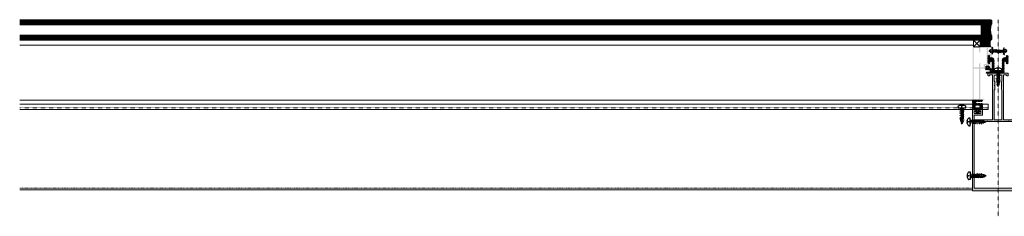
# Model space of a CAD drawing. Header units: millimetres. Extents: x -158258 to 126254, y -16359 to 60195.
# Tile 117 of 173: x -142564 to -141407, y 20748 to 20979. Entities that reach past the tile are written whole.
import ezdxf

# ---------------------------------------------------------------- set-up
doc = ezdxf.new("R2010")
doc.units = ezdxf.units.MM
doc.header["$LTSCALE"] = 0.1
doc.header["$MEASUREMENT"] = 0
doc.linetypes.add('CENTER', pattern=[2, 1.25, -0.25, 0.25, -0.25])
doc.linetypes.add('HIDDEN', pattern=[0.375, 0.25, -0.125])
for name, color, linetype, lineweight in [('01. Aluminium (Main Structure)', 6, 'Continuous', 5), ('2_Centerline', 1, 'CENTER', 15), ('3_Hatch', 8, 'Continuous', 0), ('4. Glass', 140, 'Continuous', 15)]:
    doc.layers.add(name, color=color, linetype=linetype, lineweight=lineweight)
doc.layers.add('CENTER LINE', color=8, linetype='CENTER')
doc.layers.add('HARDWARES', color=7, linetype='Continuous')
pattern_1 = [(45, (-26191.7542, -14950.54475), (-0.441941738, 0.441941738), []), (135, (-26191.7542, -14950.54475), (-0.441941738, -0.441941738), [])]

# ---------------------------------------------------------------- blocks, each defined once
blk = doc.blocks.new('A$C23054C9A')
at = {"layer": '3_Hatch'}
h = blk.add_hatch(color=256, dxfattribs=at)
h.dxf.hatch_style = 1
h.paths.add_polyline_path([(10.4, 60.5), (10.4, 26), (10.3, 25.8), (10.2, 25.6), (10, 25.5), (9.9, 25.5), (4.7, 25.5), (4.5, 25.5), (4.3, 25.6), (4.2, 25.8), (4.2, 26), (4.2, 60.5), (4.2, 60.7), (4.3, 60.9), (4.5, 61), (4.7, 61), (9.9, 61), (10, 61), (10.2, 60.9), (10.3, 60.7)], flags=16)
h.paths.add_polyline_path([(4.2, 5.9), (4.1, 6.1), (4, 6.3), (3.8, 6.4), (3.6, 6.4), (3.2, 6.4), (3.1, 6.4), (2.9, 6.3), (2.8, 6.1), (2.8, 5.9), (2.8, 1.9), (2.7, 1.7), (2.6, 1.5), (2.4, 1.4), (2.2, 1.4), (-4.5, 1.4), (-4.6, 1.4), (-4.8, 1.5), (-4.9, 1.7), (-4.9, 1.9), (-4.9, 19.5), (-4.9, 19.7), (-4.8, 19.8), (-4.6, 20), (-4.5, 20), (-1.9, 20), (-1.7, 20), (-1.5, 20.2), (-1.4, 20.3), (-1.4, 20.5), (-1.4, 23.6), (-1.4, 23.8), (-1.3, 24), (-1.1, 24.1), (-0.9, 24.1), (2.2, 24.1), (2.4, 24.1), (2.6, 24), (2.7, 23.8), (2.8, 23.6), (2.8, 19.6), (2.8, 19.4), (2.9, 19.3), (3.1, 19.2), (3.2, 19.1), (3.6, 19.1), (3.8, 19.2), (4, 19.3), (4.1, 19.4), (4.2, 19.6), (4.2, 23.6), (4.2, 23.8), (4.3, 24), (4.5, 24.1), (4.7, 24.1), (9.9, 24.1), (10, 24.1), (10.2, 24), (10.3, 23.8), (10.4, 23.6), (10.4, 1.9), (10.3, 1.7), (10.2, 1.5), (10, 1.4), (9.9, 1.4), (4.7, 1.4), (4.5, 1.4), (4.3, 1.5), (4.2, 1.7), (4.2, 1.9)], flags=16)
h.paths.add_polyline_path([(-6, 4.5), (-6.4, 4.2), (-6.4, 1.9), (-6.4, 1.7), (-6.5, 1.5), (-6.7, 1.4), (-6.9, 1.4), (-9.2, 1.4), (-9.4, 1.4), (-9.6, 1.5), (-9.7, 1.7), (-9.8, 1.9), (-9.8, 2.5), (-9.8, 2.7), (-9.9, 2.9), (-10.1, 3), (-10.3, 3), (-10.5, 3), (-10.6, 2.9), (-10.7, 2.7), (-10.8, 2.5), (-10.8, 0.5), (-10.7, 0.3), (-10.6, 0.1), (-10.5, 0), (-10.3, 0), (10.3, 0), (10.5, -0.1), (10.6, -0.2), (10.7, -0.3), (10.8, -0.5), (10.8, -1.5), (10.8, -1.7), (10.9, -1.9), (11.1, -2), (11.3, -2), (11.4, -2), (11.6, -1.9), (11.7, -1.7), (11.8, -1.5), (11.8, 61.9), (11.7, 62.1), (11.6, 62.3), (11.4, 62.4), (11.3, 62.4), (-1.7, 62.4), (-1.9, 62.4), (-2.1, 62.3), (-2.2, 62.1), (-2.3, 61.9), (-2.3, 61.5), (-2.2, 61.4), (-2.1, 61.2), (-1.9, 61.1), (-1.7, 61), (2.2, 61), (2.4, 61), (2.6, 60.9), (2.7, 60.7), (2.8, 60.5), (2.8, 26), (2.7, 25.8), (2.6, 25.6), (2.4, 25.5), (2.2, 25.5), (-3.8, 25.5), (-4, 25.5), (-4.1, 25.4), (-4.2, 25.4), (-4.2, 25.3), (-4.3, 25.2), (-4.3, 25.1), (-4.3, 25.1), (-4.3, 25), (-4.3, 24.9), (-4.3, 24.8), (-4.2, 24.7), (-4.2, 24.6), (-4.1, 24.6), (-4, 24.5), (-3.9, 24.5), (-3.3, 24.5), (-3.1, 24.5), (-3, 24.3), (-2.8, 24.2), (-2.8, 24), (-2.8, 21.9), (-2.8, 21.7), (-3, 21.5), (-3.1, 21.4), (-3.3, 21.4), (-8.9, 21.4), (-9, 21.4), (-9.2, 21.5), (-9.3, 21.7), (-9.4, 21.9), (-9.4, 24), (-9.3, 24.2), (-9.2, 24.3), (-9, 24.5), (-8.9, 24.5), (-8.3, 24.5), (-8.1, 24.5), (-8, 24.7), (-7.9, 24.8), (-7.8, 25), (-7.9, 25.2), (-8, 25.4), (-8.1, 25.5), (-8.3, 25.5), (-10.3, 25.5), (-10.5, 25.5), (-10.6, 25.4), (-10.7, 25.2), (-10.8, 25), (-10.8, 17.9), (-10.7, 17.7), (-10.6, 17.5), (-10.5, 17.4), (-10.3, 17.4), (-9.9, 17.4), (-9.7, 17.4), (-9.5, 17.5), (-9.4, 17.7), (-9.4, 17.9), (-9.4, 19.5), (-9.3, 19.7), (-9.2, 19.8), (-9, 20), (-8.9, 20), (-6.9, 20), (-6.7, 20), (-6.5, 19.8), (-6.4, 19.7), (-6.4, 19.5), (-6.4, 10.2), (-6.4, 10.1), (-6.5, 9.9), (-6.7, 9.8), (-6.9, 9.7), (-8.9, 9.7), (-9, 9.8), (-9.2, 9.9), (-9.3, 10.1), (-9.4, 10.2), (-9.4, 11.3), (-9.4, 11.5), (-9.5, 11.7), (-9.7, 11.8), (-9.9, 11.8), (-10.3, 11.8), (-10.5, 11.8), (-10.6, 11.7), (-10.7, 11.5), (-10.8, 11.3), (-10.8, 7), (-10.7, 6.9), (-10.7, 6.8), (-10.7, 6.7), (-10.6, 6.6), (-10.5, 6.6), (-10.5, 6.5), (-10.4, 6.5), (-10.3, 6.5), (-10.3, 6.5), (-10.2, 6.5), (-10.1, 6.5), (-10, 6.6), (-9.9, 6.6), (-9.9, 6.7), (-9.8, 6.7), (-9.8, 7), (-9.8, 7.6), (-9.7, 7.8), (-9.6, 8), (-9.4, 8.1), (-9.2, 8.1), (-6.9, 8.1), (-6.7, 8.1), (-6.5, 8), (-6.4, 7.8), (-6.4, 7.6), (-6.4, 5.3), (-6, 5), (-6, 4.8), (-6, 4.7)])
blk = doc.blocks.new('A$C768C5112')
at = {"layer": '3_Hatch'}
h = blk.add_hatch(color=256, dxfattribs=at)
h.dxf.hatch_style = 1
h.paths.add_polyline_path([(-4.2, -42), (-3.9, -41.7), (-3.9, -37.7), (-4.5, -36.7), (-4.5, -2.5), (-4.5, -2.3), (-4.4, -2.1), (-4.2, -2), (-4, -2), (4, -2), (4.2, -2), (4.4, -2.1), (4.5, -2.3), (4.5, -2.5), (4.5, -36.7), (3.9, -37.7), (3.9, -41.7), (4.2, -42), (4.3, -42.1), (4.3, -42.3), (4.2, -42.4), (3.9, -42.7), (3.9, -46.7), (4.5, -47.7), (4.5, -53.7), (4.5, -53.9), (4.4, -54.1), (4.2, -54.2), (4, -54.2), (-4, -54.2), (-4.2, -54.2), (-4.4, -54.1), (-4.5, -53.9), (-4.5, -53.7), (-4.5, -47.7), (-3.9, -46.7), (-3.9, -42.7), (-4.2, -42.4), (-4.3, -42.3), (-4.3, -42.1)], flags=16)
h.paths.add_polyline_path([(10, -54), (10, -54.2), (10, -54.4), (9.9, -54.5), (9.7, -54.7), (9.5, -54.7), (7, -54.7), (6.8, -54.7), (6.6, -54.5), (6.5, -54.4), (6.5, -54.2), (6.5, -2.5), (6.5, -2.3), (6.6, -2.1), (6.8, -2), (7, -2), (11.9, -2), (12.2, -1.7), (12.3, -1.6), (12.5, -1.6), (12.6, -1.7), (12.9, -2), (27.5, -2), (27.7, -2), (27.9, -2.1), (28, -2.3), (28, -2.5), (28, -7), (28, -7.2), (27.9, -7.4), (27.7, -7.5), (27.5, -7.5), (18.8, -7.5), (18.6, -7.5), (18.5, -7.6), (18.3, -7.8), (18.3, -8), (18.3, -13.5), (18.3, -13.7), (18.5, -13.9), (18.6, -14), (18.8, -14), (21.8, -14), (22, -14), (22.2, -13.9), (22.3, -13.7), (22.3, -13.5), (22.3, -13), (22.3, -12.8), (22.2, -12.7), (22, -12.5), (21.8, -12.5), (20.8, -12.5), (20.6, -12.5), (20.5, -12.3), (20.4, -12.2), (20.3, -12), (20.3, -10), (20.4, -9.8), (20.5, -9.7), (20.6, -9.5), (20.8, -9.5), (23.6, -9.5), (23.9, -9.2), (24.1, -9.1), (24.2, -9.1), (24.4, -9.2), (24.7, -9.5), (27.5, -9.5), (27.7, -9.5), (27.9, -9.7), (28, -9.8), (28, -10), (28, -12), (28, -12.2), (27.9, -12.3), (27.7, -12.5), (27.5, -12.5), (26.5, -12.5), (26.3, -12.5), (26.2, -12.7), (26.1, -12.8), (26, -13), (26, -13.5), (26.1, -13.7), (26.2, -13.9), (26.3, -14), (26.5, -14), (29.5, -14), (29.7, -14), (29.9, -13.9), (30, -13.7), (30, -13.5), (30, 81), (29.9, 81.2), (29.8, 81.2), (29.7, 81.3), (29.6, 81.3), (29.5, 81.3), (-29.5, 81.3), (-29.7, 81.3), (-29.9, 81.2), (-30, 81), (-30, 80.8), (-30, -13.5), (-30, -13.7), (-29.9, -13.9), (-29.7, -14), (-29.5, -14), (-26.5, -14), (-26.3, -14), (-26.1, -13.9), (-26, -13.7), (-26, -13.5), (-26, -13), (-26, -12.8), (-26.1, -12.7), (-26.3, -12.5), (-26.5, -12.5), (-27.5, -12.5), (-27.7, -12.5), (-27.9, -12.3), (-28, -12.2), (-28, -12), (-28, -10), (-28, -9.8), (-27.9, -9.7), (-27.7, -9.5), (-27.5, -9.5), (-24.7, -9.5), (-24.4, -9.2), (-24.2, -9.1), (-24.1, -9.1), (-23.9, -9.2), (-23.6, -9.5), (-20.8, -9.5), (-20.6, -9.5), (-20.4, -9.7), (-20.3, -9.8), (-20.3, -10), (-20.3, -12), (-20.3, -12.2), (-20.4, -12.3), (-20.6, -12.5), (-20.8, -12.5), (-21.8, -12.5), (-22, -12.5), (-22.2, -12.7), (-22.3, -12.8), (-22.3, -13), (-22.3, -13.5), (-22.3, -13.7), (-22.2, -13.9), (-22, -14), (-21.8, -14), (-18.8, -14), (-18.6, -14), (-18.5, -13.9), (-18.3, -13.7), (-18.3, -13.5), (-18.3, -8), (-18.3, -7.8), (-18.5, -7.6), (-18.6, -7.5), (-18.8, -7.5), (-27.5, -7.5), (-27.7, -7.5), (-27.9, -7.4), (-28, -7.2), (-28, -7), (-28, -2.5), (-28, -2.3), (-27.9, -2.1), (-27.7, -2), (-27.5, -2), (-12.9, -2), (-12.6, -1.7), (-12.5, -1.6), (-12.3, -1.6), (-12.2, -1.7), (-11.9, -2), (-7, -2), (-6.8, -2), (-6.7, -2.1), (-6.5, -2.3), (-6.5, -2.5), (-6.5, -54.2), (-6.5, -54.4), (-6.7, -54.5), (-6.8, -54.7), (-7, -54.7), (-9.5, -54.7), (-9.7, -54.7), (-9.9, -54.5), (-10, -54.4), (-10, -54.2), (-10, -54), (-10.1, -53.8), (-10.3, -53.7), (-10.5, -53.7), (-11.5, -53.7), (-11.7, -53.7), (-11.8, -53.8), (-12, -54), (-12, -54.2), (-12, -56.2), (-12, -56.4), (-11.8, -56.6), (-11.7, -56.7), (-11.5, -56.7), (-0.5, -56.7), (-0.2, -56.4), (-0.1, -56.3), (0.1, -56.3), (0.2, -56.4), (0.5, -56.7), (11.5, -56.7), (11.7, -56.7), (11.8, -56.6), (12, -56.4), (12, -56.2), (12, -54.2), (12, -54), (11.8, -53.8), (11.7, -53.7), (11.5, -53.7), (10.5, -53.7), (10.3, -53.7), (10.1, -53.8)])
h.paths.add_polyline_path([(28, 77.8), (28, 78), (27.9, 78.2), (27.7, 78.3), (27.5, 78.3), (-27.5, 78.3), (-27.7, 78.3), (-27.9, 78.2), (-28, 78), (-28, 77.8), (-28, 0.5), (-28, 0.3), (-27.9, 0.2), (-27.7, 0.1), (-27.5, 0), (27.5, 0), (27.7, 0.1), (27.9, 0.2), (28, 0.3), (28, 0.5)], flags=16)
at = {"layer": '01. Aluminium (Main Structure)', "linetype": 'ByBlock'}
for p, q in [((-30, 81), (-29.9, 81.2)), ((-29.9, 81.2), (-29.7, 81.3)), ((-29.7, 81.3), (-29.5, 81.3)), ((-29.5, 81.3), (29.5, 81.3)), ((29.5, 81.3), (29.7, 81.3)), ((29.7, 81.3), (29.9, 81.2)), ((29.9, 81.2), (30, 81)), ((-30, 80.8), (-30, 81)), ((-30, -13.5), (-30, 80.8)), ((-28, 78), (-27.9, 78.2)), ((-28, 77.8), (-28, 78)), ((-28, 0.5), (-28, 77.8)), ((-27.9, 78.2), (-27.7, 78.3)), ((-27.7, 78.3), (-27.5, 78.3)), ((-27.5, 78.3), (27.5, 78.3)), ((27.5, 78.3), (27.7, 78.3)), ((27.7, 78.3), (27.9, 78.2)), ((27.9, 78.2), (28, 78)), ((28, 78), (28, 77.8)), ((28, 77.8), (28, 0.5)), ((30, 81), (30, 80.8)), ((30, 80.8), (30, -13.5)), ((-28, 0.3), (-28, 0.5)), ((-27.9, 0.2), (-28, 0.3)), ((-27.7, 0.1), (-27.9, 0.2)), ((-27.5, 0), (-27.7, 0.1)), ((27.5, 0), (-27.5, 0)), ((27.7, 0.1), (27.5, 0)), ((27.9, 0.2), (27.7, 0.1)), ((28, 0.3), (27.9, 0.2)), ((28, 0.5), (28, 0.3)), ((-28, -2.3), (-27.9, -2.1)), ((-28, -2.5), (-28, -2.3)), ((-28, -7), (-28, -2.5)), ((-28, -7.2), (-28, -7)), ((-27.9, -7.4), (-28, -7.2)), ((-28, -9.8), (-27.9, -9.7)), ((-28, -10), (-28, -9.8)), ((-28, -12), (-28, -10)), ((-27.9, -2.1), (-27.7, -2)), ((-27.7, -7.5), (-27.9, -7.4)), ((-27.9, -9.7), (-27.7, -9.5)), ((-27.7, -2), (-27.5, -2)), ((-27.5, -7.5), (-27.7, -7.5)), ((-27.7, -9.5), (-27.5, -9.5)), ((-27.5, -2), (-12.9, -2)), ((-18.8, -7.5), (-27.5, -7.5)), ((-27.5, -9.5), (-24.7, -9.5)), ((-24.7, -9.5), (-24.4, -9.2)), ((-24.4, -9.2), (-24.2, -9.1)), ((-24.2, -9.1), (-24.1, -9.1)), ((-24.1, -9.1), (-23.9, -9.2)), ((-23.9, -9.2), (-23.6, -9.5)), ((-23.6, -9.5), (-20.8, -9.5)), ((-20.8, -9.5), (-20.6, -9.5)), ((-20.6, -9.5), (-20.4, -9.7)), ((-20.4, -9.7), (-20.3, -9.8)), ((-20.3, -9.8), (-20.3, -10)), ((-20.3, -10), (-20.3, -12)), ((-18.8, -7.5), (-18.6, -7.5)), ((-18.6, -7.5), (-18.5, -7.6)), ((-18.5, -7.6), (-18.3, -7.8)), ((-18.3, -7.8), (-18.3, -8)), ((-18.3, -8), (-18.3, -13.5)), ((-12.9, -2), (-12.6, -1.7)), ((-12.6, -1.7), (-12.5, -1.6)), ((-12.5, -1.6), (-12.3, -1.6)), ((-12.3, -1.6), (-12.2, -1.7)), ((-12.2, -1.7), (-11.9, -2)), ((-11.9, -2), (-7, -2)), ((-7, -2), (-6.8, -2)), ((-6.8, -2), (-6.7, -2.1)), ((-6.7, -2.1), (-6.5, -2.3)), ((-6.5, -2.3), (-6.5, -2.5)), ((-6.5, -2.5), (-6.5, -54.2)), ((-4.5, -2.3), (-4.4, -2.1)), ((-4.5, -2.5), (-4.5, -2.3)), ((-4.5, -36.7), (-4.5, -2.5)), ((-4.4, -2.1), (-4.2, -2)), ((-4.2, -2), (-4, -2)), ((-4, -2), (4, -2)), ((4, -2), (4.2, -2)), ((4.2, -2), (4.4, -2.1)), ((4.4, -2.1), (4.5, -2.3)), ((4.5, -2.3), (4.5, -2.5)), ((4.5, -2.5), (4.5, -36.7)), ((6.5, -2.3), (6.6, -2.1)), ((6.5, -2.5), (6.5, -2.3)), ((6.5, -54.2), (6.5, -2.5)), ((6.6, -2.1), (6.8, -2)), ((6.8, -2), (7, -2)), ((7, -2), (11.9, -2)), ((11.9, -2), (12.2, -1.7)), ((12.2, -1.7), (12.3, -1.6)), ((12.3, -1.6), (12.5, -1.6)), ((12.5, -1.6), (12.6, -1.7)), ((12.6, -1.7), (12.9, -2)), ((12.9, -2), (27.5, -2)), ((18.3, -7.8), (18.5, -7.6)), ((18.3, -8), (18.3, -7.8)), ((18.3, -8), (18.3, -13.5)), ((18.5, -7.6), (18.6, -7.5)), ((18.6, -7.5), (18.8, -7.5)), ((27.5, -7.5), (18.8, -7.5)), ((20.3, -10), (20.4, -9.8)), ((20.3, -12), (20.3, -10)), ((20.4, -9.8), (20.5, -9.7)), ((20.5, -9.7), (20.6, -9.5)), ((20.6, -9.5), (20.8, -9.5)), ((20.8, -9.5), (23.6, -9.5)), ((23.6, -9.5), (23.9, -9.2)), ((23.9, -9.2), (24.1, -9.1)), ((24.1, -9.1), (24.2, -9.1)), ((24.2, -9.1), (24.4, -9.2)), ((24.4, -9.2), (24.7, -9.5)), ((24.7, -9.5), (27.5, -9.5)), ((27.5, -2), (27.7, -2)), ((27.7, -7.5), (27.5, -7.5)), ((27.5, -9.5), (27.7, -9.5)), ((27.7, -2), (27.9, -2.1)), ((27.9, -7.4), (27.7, -7.5)), ((27.7, -9.5), (27.9, -9.7)), ((27.9, -2.1), (28, -2.3)), ((28, -7.2), (27.9, -7.4)), ((27.9, -9.7), (28, -9.8)), ((28, -2.3), (28, -2.5)), ((28, -2.5), (28, -7)), ((28, -7), (28, -7.2)), ((28, -9.8), (28, -10)), ((28, -10), (28, -12)), ((-30, -13.7), (-30, -13.5)), ((-29.9, -13.9), (-30, -13.7)), ((-29.7, -14), (-29.9, -13.9)), ((-29.5, -14), (-29.7, -14)), ((-26.5, -14), (-29.5, -14)), ((-28, -12.2), (-28, -12)), ((-27.9, -12.3), (-28, -12.2)), ((-27.7, -12.5), (-27.9, -12.3)), ((-27.5, -12.5), (-27.7, -12.5)), ((-26.5, -12.5), (-27.5, -12.5)), ((-26.5, -12.5), (-26.3, -12.5)), ((-26.3, -14), (-26.5, -14)), ((-26.3, -12.5), (-26.1, -12.7)), ((-26.1, -13.9), (-26.3, -14)), ((-26.1, -12.7), (-26, -12.8)), ((-26, -13.7), (-26.1, -13.9)), ((-26, -12.8), (-26, -13)), ((-26, -13), (-26, -13.5)), ((-26, -13.5), (-26, -13.7)), ((-22.3, -12.8), (-22.2, -12.7)), ((-22.3, -13), (-22.3, -12.8)), ((-22.3, -13), (-22.3, -13.5)), ((-22.3, -13.7), (-22.3, -13.5)), ((-22.2, -13.9), (-22.3, -13.7)), ((-22.2, -12.7), (-22, -12.5)), ((-22, -14), (-22.2, -13.9)), ((-22, -12.5), (-21.8, -12.5)), ((-21.8, -14), (-22, -14)), ((-20.8, -12.5), (-21.8, -12.5)), ((-18.8, -14), (-21.8, -14)), ((-20.6, -12.5), (-20.8, -12.5)), ((-20.4, -12.3), (-20.6, -12.5)), ((-20.3, -12.2), (-20.4, -12.3)), ((-20.3, -12), (-20.3, -12.2)), ((-18.6, -14), (-18.8, -14)), ((-18.5, -13.9), (-18.6, -14)), ((-18.3, -13.7), (-18.5, -13.9)), ((-18.3, -13.5), (-18.3, -13.7)), ((18.3, -13.7), (18.3, -13.5)), ((18.5, -13.9), (18.3, -13.7)), ((18.6, -14), (18.5, -13.9)), ((18.8, -14), (18.6, -14)), ((18.8, -14), (21.8, -14)), ((20.4, -12.2), (20.3, -12)), ((20.5, -12.3), (20.4, -12.2)), ((20.6, -12.5), (20.5, -12.3)), ((20.8, -12.5), (20.6, -12.5)), ((21.8, -12.5), (20.8, -12.5)), ((21.8, -12.5), (22, -12.5)), ((22, -14), (21.8, -14)), ((22, -12.5), (22.2, -12.7)), ((22.2, -13.9), (22, -14)), ((22.2, -12.7), (22.3, -12.8)), ((22.3, -13.7), (22.2, -13.9)), ((22.3, -12.8), (22.3, -13)), ((22.3, -13), (22.3, -13.5)), ((22.3, -13.5), (22.3, -13.7)), ((26, -13), (26.1, -12.8)), ((26, -13), (26, -13.5)), ((26.1, -13.7), (26, -13.5)), ((26.1, -12.8), (26.2, -12.7)), ((26.2, -13.9), (26.1, -13.7)), ((26.2, -12.7), (26.3, -12.5)), ((26.3, -14), (26.2, -13.9)), ((26.3, -12.5), (26.5, -12.5)), ((26.5, -14), (26.3, -14)), ((27.5, -12.5), (26.5, -12.5)), ((26.5, -14), (29.5, -14)), ((27.7, -12.5), (27.5, -12.5)), ((27.9, -12.3), (27.7, -12.5)), ((28, -12.2), (27.9, -12.3)), ((28, -12), (28, -12.2)), ((29.7, -14), (29.5, -14)), ((29.9, -13.9), (29.7, -14)), ((30, -13.7), (29.9, -13.9)), ((30, -13.5), (30, -13.7)), ((-3.9, -37.7), (-4.5, -36.7)), ((-4.3, -42.1), (-4.2, -42)), ((-4.3, -42.3), (-4.3, -42.1)), ((-4.2, -42.4), (-4.3, -42.3)), ((-4.2, -42), (-3.9, -41.7)), ((-3.9, -42.7), (-4.2, -42.4)), ((-3.9, -41.7), (-3.9, -37.7)), ((-3.9, -46.7), (-3.9, -42.7)), ((4.5, -36.7), (3.9, -37.7)), ((3.9, -37.7), (3.9, -41.7)), ((3.9, -41.7), (4.2, -42)), ((4.2, -42.4), (3.9, -42.7)), ((3.9, -42.7), (3.9, -46.7)), ((4.2, -42), (4.3, -42.1)), ((4.3, -42.3), (4.2, -42.4)), ((4.3, -42.1), (4.3, -42.3)), ((-12, -54), (-11.8, -53.8)), ((-12, -54.2), (-12, -54)), ((-12, -56.2), (-12, -54.2)), ((-12, -56.4), (-12, -56.2)), ((-11.8, -56.6), (-12, -56.4)), ((-11.8, -53.8), (-11.7, -53.7)), ((-11.7, -56.7), (-11.8, -56.6)), ((-11.7, -53.7), (-11.5, -53.7)), ((-11.5, -56.7), (-11.7, -56.7)), ((-11.5, -53.7), (-10.5, -53.7)), ((-11.5, -56.7), (-0.5, -56.7)), ((-10.5, -53.7), (-10.3, -53.7)), ((-10.3, -53.7), (-10.1, -53.8)), ((-10.1, -53.8), (-10, -54)), ((-10, -54), (-10, -54.2)), ((-10, -54.4), (-10, -54.2)), ((-9.9, -54.5), (-10, -54.4)), ((-9.7, -54.7), (-9.9, -54.5)), ((-9.5, -54.7), (-9.7, -54.7)), ((-7, -54.7), (-9.5, -54.7)), ((-6.8, -54.7), (-7, -54.7)), ((-6.7, -54.5), (-6.8, -54.7)), ((-6.5, -54.4), (-6.7, -54.5)), ((-6.5, -54.2), (-6.5, -54.4)), ((-4.5, -47.7), (-3.9, -46.7)), ((-4.5, -53.7), (-4.5, -47.7)), ((-4.5, -53.9), (-4.5, -53.7)), ((-4.4, -54.1), (-4.5, -53.9)), ((-4.2, -54.2), (-4.4, -54.1)), ((-4, -54.2), (-4.2, -54.2)), ((4, -54.2), (-4, -54.2)), ((-0.5, -56.7), (-0.2, -56.4)), ((-0.2, -56.4), (-0.1, -56.3)), ((-0.1, -56.3), (0.1, -56.3)), ((0.1, -56.3), (0.2, -56.4)), ((0.2, -56.4), (0.5, -56.7)), ((0.5, -56.7), (11.5, -56.7)), ((3.9, -46.7), (4.5, -47.7)), ((4.2, -54.2), (4, -54.2)), ((4.4, -54.1), (4.2, -54.2)), ((4.5, -53.9), (4.4, -54.1)), ((4.5, -47.7), (4.5, -53.7)), ((4.5, -53.7), (4.5, -53.9)), ((6.5, -54.4), (6.5, -54.2)), ((6.6, -54.5), (6.5, -54.4)), ((6.8, -54.7), (6.6, -54.5)), ((7, -54.7), (6.8, -54.7)), ((9.5, -54.7), (7, -54.7)), ((9.7, -54.7), (9.5, -54.7)), ((9.9, -54.5), (9.7, -54.7)), ((10, -54.4), (9.9, -54.5)), ((10, -54), (10.1, -53.8)), ((10, -54.2), (10, -54)), ((10, -54.2), (10, -54.4)), ((10.1, -53.8), (10.3, -53.7)), ((10.3, -53.7), (10.5, -53.7)), ((10.5, -53.7), (11.5, -53.7)), ((11.5, -53.7), (11.7, -53.7)), ((11.7, -56.7), (11.5, -56.7)), ((11.7, -53.7), (11.8, -53.8)), ((11.8, -56.6), (11.7, -56.7)), ((11.8, -53.8), (12, -54)), ((12, -56.4), (11.8, -56.6)), ((12, -54), (12, -54.2)), ((12, -54.2), (12, -56.2)), ((12, -56.2), (12, -56.4))]:
    blk.add_line(p, q, dxfattribs=at)
blk = doc.blocks.new('A$C096C0FB7')
at = {"layer": '3_Hatch'}
h = blk.add_hatch(dxfattribs=at)
h.set_pattern_fill('ANSI31', color=256, scale=5)
h.set_pattern_definition([(45, (-26191.7542, -15010.3187), (-0.441941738, 0.441941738), [])])
h.paths.add_polyline_path([(9.5, -15.5), (9.5, -15.6), (9.5, -17.3), (9.5, -17.5), (9.6, -17.6), (9.7, -17.7), (9.9, -17.7), (11.5, -17.7), (11.7, -17.7), (11.8, -17.6), (11.9, -17.5), (11.9, -17.3), (11.9, -8.5), (11.9, -8.3), (11.8, -8.2), (11.7, -8.1), (11.5, -8.1), (9.9, -8.1), (9.7, -8.1), (9.6, -8.2), (9.5, -8.3), (9.5, -8.5), (9.5, -10.2), (9.5, -10.4), (9.4, -10.5), (9.3, -10.6), (9.1, -10.6), (7.4, -10.6), (7.2, -10.6), (7.1, -10.5), (7, -10.4), (7, -10.2), (7, 2.6), (7, 2.8), (6.9, 2.9), (6.8, 3), (6.6, 3), (-6.9, 3), (-7, 3), (-7.1, 2.9), (-7.2, 2.8), (-7.3, 2.6), (-7.3, 0.4), (-7.2, 0.3), (-7.1, 0.1), (-7, 0), (-6.9, 0), (4.3, 0), (4.4, 0), (4.6, -0.1), (4.7, -0.2), (4.7, -0.4), (4.7, -12.7), (4.7, -12.8), (4.7, -13.1), (4.8, -13.3), (4.9, -13.6), (4.9, -13.8), (5.1, -14), (5.2, -14.2), (5.3, -14.4), (5.5, -14.6), (5.7, -14.7), (5.9, -14.9), (6.1, -15), (6.3, -15.1), (6.6, -15.1), (6.8, -15.2), (7.1, -15.2), (7.2, -15.2), (9.1, -15.2), (9.3, -15.2), (9.4, -15.3)])
blk = doc.blocks.new('*U1030')
at = {"layer": 'CENTER LINE', "linetype": 'CENTER'}
blk.add_line((0, -19.1), (0, 3.8), dxfattribs=at)
at = {"layer": 'HARDWARES', "linetype": 'Continuous'}
for p, q in [((-4.5, 0), (-4.5, 1.2)), ((4.5, 0), (-4.5, 0)), ((-0.7, 2.6), (-0.7, 3.3)), ((0.7, 2.6), (-0.7, 2.6)), ((0.7, 2.6), (0.7, 3.3)), ((4.5, 1.2), (4.5, 0))]:
    blk.add_line(p, q, dxfattribs=at)
at = {"layer": 'HARDWARES'}
for p, q in [((4.5, 0), (-4.5, 0)), ((4.5, 0.8), (4.5, 0))]:
    blk.add_line(p, q, dxfattribs=at)
at = {"layer": 'HARDWARES', "linetype": 'HIDDEN'}
for p, q in [((1.4, 0), (1.4, -0.3)), ((-1.4, -2.1), (-1.4, -3.5)), ((-1.4, -4.2), (-1.4, -5.6)), ((-1.4, -6.3), (-1.4, -7.7)), ((-1.4, -8.4), (-1.4, -9.8)), ((-1.4, -10.5), (-1.4, -11.9)), ((1.4, -1), (1.4, -2.4)), ((1.4, -3.1), (1.4, -4.5)), ((1.4, -5.2), (1.4, -6.6)), ((1.4, -7.3), (1.4, -8.7)), ((1.4, -9.4), (1.4, -10.8)), ((1.1, -15.3), (-1.8, -16.4)), ((2, -15.6), (-1.8, -16.4)), ((-1.8, -16.4), (-0.9, -16.7)), ((-0.9, -16.7), (2, -15.6)), ((1.1, -15.3), (2, -15.6))]:
    blk.add_line(p, q, dxfattribs=at)
for points in [[(-1.4, 0), (-1.4, -1.4)], [(2.4, -0.7), (1.4, -0.3), (-2.4, -1.7), (2.4, -0.7), (-1.4, -2.1), (-2.4, -1.7)], [(2.4, -2.8), (1.4, -2.4), (-2.4, -3.8), (2.4, -2.8), (-1.4, -4.2), (-2.4, -3.8)], [(2.4, -4.9), (1.4, -4.5), (-2.4, -5.9), (2.4, -4.9), (-1.4, -6.3), (-2.4, -5.9)], [(2.4, -7), (1.4, -6.6), (-2.4, -8), (2.4, -7), (-1.4, -8.4), (-2.4, -8)], [(2.4, -9.1), (1.4, -8.7), (-2.4, -10.1), (2.4, -9.1), (-1.4, -10.5), (-2.4, -10.1)], [(2.4, -11.2), (1.4, -10.8), (-2.4, -12.2), (2.4, -11.2), (-1.4, -12.6), (-2.4, -12.2)], [(2.4, -13.3), (1.5, -12.9), (-2.4, -14.3), (2.4, -13.3), (-1.4, -14.7), (-2.4, -14.3)]]:
    blk.add_lwpolyline(points, dxfattribs=at)
at = {"layer": 'HARDWARES', "linetype": 'Continuous'}
for centre, radius, start, end in [((-3.1, 1.2), 1.37, 131.7376, 180), ((-0.7, -2.3), 5.57, 89.5407, 126.6338), ((0.7, -2.3), 5.57, 53.3662, 90.4593), ((3.1, 1.2), 1.37, 0, 48.2624)]:
    blk.add_arc(centre, radius, start, end, dxfattribs=at)
at = {"layer": 'HARDWARES', "linetype": 'HIDDEN'}
for centre, start, end in [((-15.3, -11.8), 356.0961, 1.0584), ((15.4, -11.8), 182.508, 187.2926), ((15.3, -11.8), 189.5795, 194.5622), ((15.3, -11.8), 196.6931, 203.9435), ((-15.3, -11.8), 336.0565, 345.4243), ((-15.3, -11.8), 347.9668, 353.6815)]:
    blk.add_arc(centre, 16.8, start, end, dxfattribs=at)
blk = doc.blocks.new('*U1022')
at = {"layer": '3_Hatch'}
h = blk.add_hatch(dxfattribs=at)
h.set_pattern_fill('ANSI37', color=256, scale=5)
h.set_pattern_definition(pattern_1)
edge = h.paths.add_edge_path(flags=16)
edge.add_line((27, 103), (27, 100.9))
edge.add_arc((26.5, 100.9), 0.5, -90, 0, ccw=False)
edge.add_line((26.5, 100.4), (21.8, 100.4))
edge.add_arc((21.8, 100.9), 0.5, 180, 270, ccw=False)
edge.add_line((21.3, 100.9), (21.3, 103))
edge.add_arc((21.8, 103), 0.5, 90, 180, ccw=False)
edge.add_line((21.8, 103.5), (26.5, 103.5))
edge.add_arc((26.5, 103), 0.5, 0, 90, ccw=False)
edge = h.paths.add_edge_path(flags=16)
edge.add_line((24.5, 106), (23.9, 106))
edge.add_arc((23.9, 106.2), 0.2, 180, 270, ccw=False)
edge.add_line((23.7, 106.2), (23.7, 108))
edge.add_arc((23.9, 108), 0.2, 90, 180, ccw=False)
edge.add_line((23.9, 108.2), (24.5, 108.2))
edge.add_arc((24.5, 108), 0.2, 0, 90, ccw=False)
edge.add_line((24.7, 108), (24.7, 106.2))
edge.add_arc((24.5, 106.2), 0.2, -90, 0, ccw=False)
edge = h.paths.add_edge_path()
edge.add_line((27.4, 107.8), (26, 109.1))
edge.add_arc((25.6, 108.4), 0.8, 55.9007, 90)
edge.add_line((25.6, 109.2), (22.7, 109.2))
edge.add_arc((22.7, 108.4), 0.8, 90.0001, 124.0993)
edge.add_line((22.3, 109.1), (20.9, 107.8))
edge.add_arc((21.4, 107.5), 0.553, 157.0553, 290.8747)
edge.add_line((21.6, 107), (22.1, 107))
edge.add_arc((22.1, 106.6), 0.411, -14.8706, 93.8472, ccw=False)
edge.add_line((22.5, 106.5), (22.5, 105.9))
edge.add_arc((22, 106), 0.533, 284.2078, 355.4538, ccw=False)
edge.add_line((22.1, 105.5), (18.8, 105.5))
edge.add_arc((18.8, 105), 0.5, 90.0022, 180)
edge.add_line((18.3, 105), (18.3, 98.9))
edge.add_arc((18.8, 98.9), 0.5, 180, 270)
edge.add_line((18.8, 98.4), (26, 98.4))
edge.add_arc((26, 98.2), 0.2, 0.0142, 90, ccw=False)
edge.add_line((26.2, 98.2), (26.2, 97.2))
edge.add_arc((26.7, 97.2), 0.5, 180, 237.697)
edge.add_line((26.4, 96.8), (27.2, 96.3))
edge.add_arc((27.2, 96.1), 0.25, -139.3278, 90, ccw=False)
edge.add_line((27, 95.9), (18.7, 95.9))
edge.add_arc((19.1, 95.2), 0.841, 116.8773, 243.1351)
edge.add_line((18.7, 94.4), (29.5, 94.4))
edge.add_arc((29.3, 95.2), 0.8, 283.859, 342.2293)
edge.add_line((30, 94.9), (30, 105.2))
edge.add_arc((29.8, 105.2), 0.25, 0, 86.9111)
edge.add_line((29.8, 105.5), (26.2, 105.5))
edge.add_arc((26.3, 106), 0.533, 184.5462, 255.7922, ccw=False)
edge.add_line((25.8, 105.9), (25.8, 106.5))
edge.add_arc((26.2, 106.6), 0.41, 85.8157, 195.2748, ccw=False)
edge.add_line((26.2, 107), (26.7, 107))
edge.add_arc((26.9, 107.5), 0.553, 249.1254, 382.9447)
h = blk.add_hatch(dxfattribs=at)
h.set_pattern_fill('ANSI37', color=256, scale=5)
h.set_pattern_definition(pattern_1)
edge = h.paths.add_edge_path(flags=16)
edge.add_line((11.7, 57.5), (12.6, 57.5))
edge.add_arc((12.6, 57.3), 0.2, 0.005, 90, ccw=False)
edge.add_line((12.8, 57.3), (12.8, 55.5))
edge.add_arc((12.6, 55.5), 0.2, -89.9949, 0, ccw=False)
edge.add_line((12.6, 55.3), (11.7, 55.3))
edge.add_arc((11.7, 55.5), 0.2, 180.0048, 270, ccw=False)
edge.add_line((11.5, 55.5), (11.5, 57.3))
edge.add_arc((11.7, 57.3), 0.2, 90.0049, 180, ccw=False)
edge = h.paths.add_edge_path()
edge.add_line((8, 57.5), (10.4, 57.5))
edge.add_arc((10.1, 56.9), 0.703, 9.1535, 65.3518, ccw=False)
edge.add_arc((10.2, 56.9), 0.527, -79.1604, 6.0555, ccw=False)
edge.add_line((10.3, 56.4), (10, 56.4))
edge.add_arc((10.2, 55.8), 0.703, 111.438, 167.6363)
edge.add_arc((10.1, 55.8), 0.524, 170.5977, 213.7552)
edge.add_line((9.6, 55.5), (10.6, 54.5))
edge.add_arc((11.1, 55.1), 0.769, 224.2645, 270.9894)
edge.add_line((11.1, 54.3), (13.2, 54.3))
edge.add_arc((13.2, 55.1), 0.8, 270.0013, 304.0993)
edge.add_line((13.7, 54.4), (14.7, 55.5))
edge.add_arc((14.3, 55.8), 0.524, 326.2448, 369.4023)
edge.add_arc((14.1, 55.8), 0.703, 12.3637, 68.562)
edge.add_line((14.4, 56.4), (14, 56.4))
edge.add_arc((14.1, 56.9), 0.527, 173.9445, 259.1604, ccw=False)
edge.add_arc((14.2, 56.9), 0.703, 114.6482, 170.8465, ccw=False)
edge.add_line((14, 57.5), (14.6, 57.5))
edge.add_arc((14.4, 58.1), 0.65, 292.6094, 427.3906)
edge.add_line((14.6, 58.7), (9.8, 58.7))
edge.add_arc((9.8, 58.9), 0.2, 187.0702, 243.974, ccw=False)
edge.add_line((9.6, 58.9), (9.6, 61))
edge.add_arc((9.4, 61), 0.2, 0, 37.0365)
edge.add_arc((9.5, 61.4), 0.287, 38.635, 288.09, ccw=False)
edge.add_line((9.7, 61.6), (13.6, 61.6))
edge.add_arc((13.4, 62.2), 0.621, 284.9636, 435.0517)
edge.add_line((13.6, 62.8), (8.1, 62.8))
edge.add_arc((8.1, 62.3), 0.5, 90, 180)
edge.add_line((7.6, 62.3), (7.6, 57.8))
edge.add_arc((8, 57.9), 0.389, 195.6548, 270.5388)
h = blk.add_hatch(dxfattribs=at)
h.set_pattern_fill('ANSI37', color=256, scale=5)
h.set_pattern_definition(pattern_1)
edge = h.paths.add_edge_path(flags=16)
edge.add_arc((-7.2, 37.2), 0.3, 0, 101.9731, ccw=False)
edge.add_line((-6.9, 37.2), (-6.9, 36.3))
edge.add_arc((-7.2, 36.3), 0.3, -101.9731, 0, ccw=False)
edge.add_line((-7.3, 36), (-7.7, 36.1))
edge.add_arc((-7.9, 35), 1.1, 78.0269, 93.1356)
edge.add_line((-8, 36.1), (-8.9, 36))
edge.add_arc((-8.9, 36.3), 0.3, 180, 273.1356, ccw=False)
edge.add_line((-9.2, 36.3), (-9.2, 37.1))
edge.add_arc((-8.9, 37.1), 0.3, 86.8644, 180, ccw=False)
edge.add_line((-8.9, 37.4), (-8, 37.4))
edge.add_arc((-7.9, 38.5), 1.1, 266.8644, 281.9731)
edge.add_line((-7.7, 37.4), (-7.3, 37.5))
edge = h.paths.add_edge_path()
edge.add_line((-7.2, 41.3), (-7.5, 41.3))
edge.add_line((-7.5, 41.3), (-7.5, 39.2))
edge.add_line((-7.5, 39.2), (-7.2, 38.7))
edge.add_arc((-7.5, 38.6), 0.3, -78.0269, 29.6447, ccw=False)
edge.add_line((-7.4, 38.3), (-8.1, 38.1))
edge.add_arc((-8.2, 38.4), 0.3, 210, 281.9731, ccw=False)
edge.add_line((-8.5, 38.3), (-8.6, 38.5))
edge.add_arc((-8.9, 38.4), 0.3, 22.2031, 130)
edge.add_line((-9, 38.7), (-10, 37.8))
edge.add_arc((-9.5, 37.2), 0.8, 130, 180)
edge.add_line((-10.3, 37.2), (-10.3, 36.2))
edge.add_arc((-9.5, 36.2), 0.8, 180, 230)
edge.add_line((-10, 35.6), (-9, 34.8))
edge.add_arc((-8.9, 35), 0.3, 230, 337.7969)
edge.add_line((-8.6, 34.9), (-8.5, 35.2))
edge.add_arc((-8, 34.8), 0.635, 13.3802, 131.9125, ccw=False)
edge.add_line((-7.4, 34.9), (-7.2, 32.8))
edge.add_arc((-7, 33), 0.271, 217.2128, 329.9224)
edge.add_line((-6.8, 32.8), (-5.9, 35.2))
edge.add_arc((-4.6, 34.5), 1.5, 82.7957, 149.961, ccw=False)
edge.add_line((-4.4, 36), (3.3, 35))
edge.add_arc((3.3, 35.9), 0.9, 271.0175, 380.2869)
edge.add_line((4.1, 36.2), (-4.9, 37.9))
edge.add_arc((-4.6, 39.4), 1.5, 180.5805, 259.4803, ccw=False)
edge.add_line((-6.1, 39.4), (-6.2, 40.3))
edge.add_arc((-7.2, 40.3), 1, 2.9793, 90)
h = blk.add_hatch(dxfattribs=at)
h.set_pattern_fill('ANSI37', color=256, scale=5)
h.set_pattern_definition(pattern_1)
edge = h.paths.add_edge_path(flags=16)
edge.add_arc((7.2, 36.3), 0.3, 180, 281.9731, ccw=False)
edge.add_line((6.9, 36.3), (6.9, 37.2))
edge.add_arc((7.2, 37.2), 0.3, 78.0269, 180, ccw=False)
edge.add_line((7.3, 37.5), (7.7, 37.4))
edge.add_arc((7.9, 38.5), 1.1, 258.0269, 273.1356)
edge.add_line((8, 37.4), (8.9, 37.5))
edge.add_arc((8.9, 37.2), 0.3, 0, 93.1356, ccw=False)
edge.add_line((9.2, 37.2), (9.2, 36.4))
edge.add_arc((8.9, 36.4), 0.3, -93.1356, 0, ccw=False)
edge.add_line((8.9, 36.1), (8, 36.1))
edge.add_arc((7.9, 35), 1.1, 86.8644, 101.9731)
edge.add_line((7.7, 36.1), (7.3, 36))
edge = h.paths.add_edge_path()
edge.add_line((7.2, 32.2), (7.5, 32.2))
edge.add_line((7.5, 32.2), (7.5, 34.3))
edge.add_line((7.5, 34.3), (7.2, 34.8))
edge.add_arc((7.5, 34.9), 0.3, 101.9731, 209.6447, ccw=False)
edge.add_line((7.4, 35.2), (8.1, 35.4))
edge.add_arc((8.2, 35.1), 0.3, 30, 101.9731, ccw=False)
edge.add_line((8.5, 35.2), (8.6, 35))
edge.add_arc((8.9, 35.1), 0.3, 202.2031, 310)
edge.add_line((9, 34.8), (10, 35.7))
edge.add_arc((9.5, 36.3), 0.8, 310, 360)
edge.add_line((10.3, 36.3), (10.3, 37.3))
edge.add_arc((9.5, 37.3), 0.8, 0, 50)
edge.add_line((10, 37.9), (9, 38.7))
edge.add_arc((8.9, 38.5), 0.3, 50, 157.7969)
edge.add_line((8.6, 38.6), (8.5, 38.3))
edge.add_arc((8, 38.7), 0.635, 193.3802, 311.9125, ccw=False)
edge.add_line((7.4, 38.6), (7.2, 40.7))
edge.add_arc((7, 40.5), 0.271, 37.2128, 149.9224)
edge.add_line((6.8, 40.7), (5.9, 38.7))
edge.add_arc((4.6, 39.5), 1.5, 262.7957, 329.961, ccw=False)
edge.add_line((4.4, 38), (-3.3, 39))
edge.add_arc((-3.3, 38.1), 0.9, 91.0175, 200.2869)
edge.add_line((-4.1, 37.7), (4.9, 36.1))
edge.add_arc((4.6, 34.6), 1.5, 0.5805, 79.4803, ccw=False)
edge.add_line((6.1, 34.6), (6.2, 33.2))
edge.add_arc((7.2, 33.2), 1, 182.3925, 270)
h = blk.add_hatch(dxfattribs=at)
h.set_pattern_fill('HEX', color=256, scale=0.1, style=0)
h.set_pattern_definition([(180, (-132730.5055, 434732.8898), (0, 0.549926), [0.3175, -0.635]), (60, (-132730.5055, 434732.8898), (0.4762498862, -0.274963), [0.3175, -0.635]), (120, (-132730.823, 434732.8898), (0.4762498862, 0.274963), [0.3175, -0.635])])
h.paths.add_polyline_path([(19.5, 17.5), (16.3, 17.5), (14.5, 14.9), (14.5, 9.2), (16.3, 6.5), (19.5, 6.5)])
at = {"layer": '2_Centerline', "ltscale": 0.25}
blk.add_lwpolyline([(0, 230.8), (0, 0)], dxfattribs=at)
at = {"layer": '3_Hatch'}
for p, q in [((30, 199.8), (1150, 199.8)), ((11.5, 105.5), (19.9, 105.5)), ((28.4, 105.5), (1150, 105.5)), ((11.5, 99), (18.3, 99)), ((29.5, 94.4), (1150, 94.4)), ((30, 99), (1150, 99)), ((29.6, 30), (1150, 30))]:
    blk.add_line(p, q, dxfattribs=at)
at = {"layer": '3_Hatch', "linetype": 'HIDDEN', "ltscale": 5}
for p, q in [((30, 197.8), (1150, 197.8)), ((11.5, 103.5), (18.3, 103.5)), ((21.7, 103.5), (26.6, 103.5))]:
    blk.add_line(p, q, dxfattribs=at)
at = {"layer": '3_Hatch', "linetype": 'HIDDEN'}
blk.add_line((30, 103.5), (1150, 103.5), dxfattribs=at)
at = {"layer": '3_Hatch', "color": 203}
for p, q in [((1150, 23, 0), (7.5, 23)), ((1150, 22, 0), (7.5, 22)), ((1150, 21, 0), (7.5, 21)), ((1150, 20, 0), (7.5, 20)), ((1150, 19, 0), (7.5, 19)), ((1150, 5, 0), (7.5, 5)), ((1150, 4, 0), (7.5, 4)), ((1150, 3, 0), (7.5, 3)), ((1150, 2, 0), (7.5, 2)), ((1150, 1, 0), (7.5, 1))]:
    blk.add_line(p, q, dxfattribs=at)
at = {"layer": '3_Hatch'}
blk.add_lwpolyline([(11.5, 105.5), (11.5, 99)], dxfattribs=at)
at = {"layer": '3_Hatch', "elevation": 0}
for points in [[(8.5, 24, 0.218494), (8.5, 32)], [(9, 24, 0.218494), (9, 32)], [(9.5, 24, 0.218494), (9.5, 32)], [(10, 24, 0.218494), (10, 32)], [(10.5, 24, 0.218494), (10.5, 32)], [(11, 24, 0.218494), (11, 32)], [(11.5, 24, 0.218494), (11.5, 32)], [(12, 24, 0.218494), (12, 32)], [(12.5, 24, 0.218494), (12.5, 32)], [(13, 24, 0.218494), (13, 32)], [(13.5, 24, 0.218494), (13.5, 32)], [(14, 24, 0.218494), (14, 32)], [(14.5, 24, 0.218494), (14.5, 32)], [(15, 24, 0.218494), (15, 32)], [(15.5, 24, 0.218494), (15.5, 32)], [(16, 24, 0.218494), (16, 32)], [(16.5, 24, 0.218494), (16.5, 32)], [(17, 24, 0.218494), (17, 32)], [(17.5, 24, 0.218494), (17.5, 32)], [(18, 24, 0.218494), (18, 32)], [(18.5, 24, 0.218494), (18.5, 32)], [(19, 24, 0.218494), (19, 32)], [(19.5, 24, 0.218494), (19.5, 32)], [(20, 24, 0.218494), (20, 32)], [(21, 30.5, 0.040365), (20.5, 32)], [(20.5, 24, 0.040365), (21, 25.5, 0.040365)]]:
    blk.add_lwpolyline(points, format="xyb", dxfattribs=at)
at = {"layer": '3_Hatch'}
for points in [[(29, 32), (21, 32), (21, 24), (29, 24)], [(29, 32), (21, 24), (21, 32), (29, 24)]]:
    blk.add_lwpolyline(points, close=True, dxfattribs=at)
at = {"layer": '3_Hatch', "elevation": 0}
for points in [[(16, 18), (14, 15), (14, 9), (16, 6)], [(20, 6), (20, 18)]]:
    blk.add_lwpolyline(points, dxfattribs=at)
blk.add_lwpolyline([(16.3, 6.5), (19.5, 6.5), (19.5, 17.5), (16.3, 17.5), (14.5, 14.9), (14.5, 9.2)], close=True, dxfattribs=at)
at = {"layer": '3_Hatch'}
for centre, radius, start, end in [((-11.3, 12, 0), 20.1, 339.5887, 20.4113), ((-5.9, 12, 0), 15.6, 337.3883, 22.5654), ((-5.1, 12, 0), 15.6, 337.3883, 22.5654), ((-4.3, 12, 0), 15.6, 337.3883, 22.5654), ((-3.4, 12, 0), 15.6, 337.3883, 22.5654), ((-2.6, 12, 0), 15.6, 337.3883, 22.5654), ((-1.8, 12, 0), 15.6, 337.3883, 22.5654), ((-1.1, 12, 0), 15.6, 12.2141, 22.5654), ((-0.4, 12, 0), 15.6, 15.0523, 22.5654), ((0.4, 12, 0), 15.6, 18.0541, 22.5654), ((-1.1, 12, 0), 15.6, 337.3883, 347.7859), ((-0.4, 12, 0), 15.6, 337.3883, 344.9477), ((0.4, 12, 0), 15.6, 337.3883, 341.9459)]:
    blk.add_arc(centre, radius, start, end, dxfattribs=at)
at = {"layer": '4. Glass'}
for points in [[(1150, 18), (8.5, 18), (7.5, 19), (7.5, 23), (8.5, 24), (1150, 24)], [(1150, 0), (8.5, 0)]]:
    blk.add_lwpolyline(points, dxfattribs=at)
at = {"layer": '4. Glass', "elevation": 0}
blk.add_lwpolyline([(8.5, 0), (7.5, 1), (7.5, 5), (8.5, 6), (1150, 6)], dxfattribs=at)
at = {"layer": '3_Hatch'}
for name, p in [('A$C768C5112', (0, 119.5)), ('A$C23054C9A', (18.2, 32)), ('A$C096C0FB7', (0, 59.8))]:
    blk.add_blockref(name, p, dxfattribs=at)
at = {"layer": '3_Hatch', "xscale": -1}
blk.add_blockref('A$C096C0FB7', (0, 59.8), dxfattribs=at)
at = {"layer": 'HARDWARES', "rotation": 270}
blk.add_blockref('*U1030', (33, 183.3), dxfattribs=at)
at = {"layer": 'HARDWARES', "xscale": -1}
for p, rotation in [((33, 120), 270), ((42.5, 103.5), 180), ((0, 59.8), 180)]:
    blk.add_blockref('*U1030', p, dxfattribs=dict(at, rotation=rotation))

msp = doc.modelspace()

# ---------------------------------------------------------------- block references
at = {"layer": '3_Hatch', "transparency": 33554687, "rotation": 179.9999999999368}
msp.add_blockref('*U1022', (-141413.9, 20979), dxfattribs=at)

doc.saveas('drawing.dxf')
